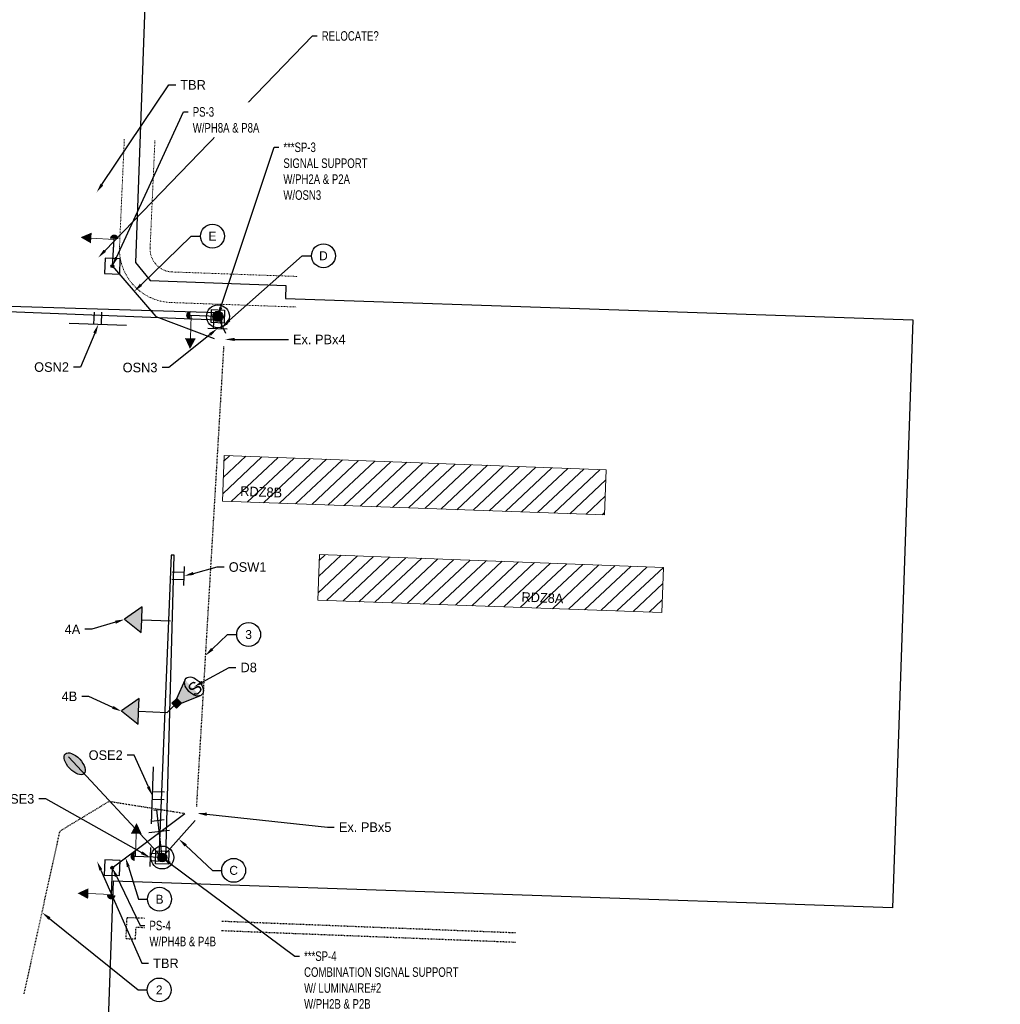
# Model space of a CAD drawing. Header units: feet. Extents: x 161116 to 161696, y 289780 to 291461.
# Tile 6 of 12: x 161489 to 161618, y 290574 to 290703. Entities that reach past the tile are written whole.
import ezdxf
from ezdxf import colors
from ezdxf.entities.mleader import LeaderData, LeaderLine
from ezdxf.enums import TextEntityAlignment as Align
from ezdxf.math import Vec2, Vec3

# ---------------------------------------------------------------- set-up
doc = ezdxf.new("R2010")
doc.units = ezdxf.units.FT
doc.header["$MEASUREMENT"] = 0
for name, pattern in [('constlimit', [0]), ('OhDOT_USTN1', [0.055, 0.014, -0.041]), ('OhDOT_USTN5', [0.11, 0.055, -0.055])]:
    doc.linetypes.add(name, pattern=pattern)
for name, color, linetype in [('LT_P_Luminaires', 2, 'Continuous'), ('RD_X_Wall', 60, 'OhDOT_USTN1'), ('RW_P_Const_Limits', 30, 'constlimit'), ('SC_Scratch20', 7, 'Continuous'), ('SG_P_Conduit', 1, 'Continuous'), ('SG_P_Detection', 24, 'Continuous'), ('SG_P_Foundation', 61, 'Continuous'), ('SG_P_Heads', 2, 'Continuous'), ('SG_P_Interconnect_Cable', 7, 'interconnectpr'), ('SG_P_Mast_Arm', 4, 'Continuous'), ('SG_P_Poles', 4, 'Continuous'), ('SG_P_Text', 7, 'Continuous'), ('SG_P_Text_Conduit', 7, 'Continuous'), ('SG_X_Conduit', 232, 'OhDOT_USTN5'), ('T-CONDUIT-TXT', 4, 'Continuous')]:
    doc.layers.add(name, color=color, linetype=linetype)
doc.layers.add('PV_X_Walk_DEMO', color=120, linetype='OhDOT_USTN5', lineweight=15)
doc.layers.add('SG_P_DetectionZone', color=12, linetype='Continuous', lineweight=13)
doc.styles.add('Slanted', font='font31.shx', dxfattribs={"height": 0.1})
doc.styles.add('Slanted-Normal', font='font31.shx', dxfattribs={"height": 0.1})
doc.styles.add('Slanted-Normal LS 0.50', font='font31.shx', dxfattribs={"height": 0.14})
doc.styles.get("Standard").update_dxf_attribs({"font": 'font31.shx'})
doc.linetypes.add('interconnectpr', pattern='A,1.95,-0.05,["TR",Slanted,S=1,R=0,X=0,Y=-0.06],-0.25,1.95', length=4.2)

# ---------------------------------------------------------------- blocks, each defined once
blk = doc.blocks.new('*U1113')
at = {"layer": 'SG_P_Heads', "flags": 128}
for points in [[(3.75, 1.59), (-3.75, 1.59)], [(-0.5, 1.59), (-0.5, 0)], [(0.5, 1.59), (0.5, 0)]]:
    blk.add_lwpolyline(points, dxfattribs=at)
blk = doc.blocks.new('*U1115')
at = {"layer": 'SG_P_Heads', "flags": 128}
for points in [[(1.25, 1.59), (-1.25, 1.59)], [(-0.5, 0), (-0.5, 1.59)], [(0.5, 1.59), (0.5, 0)]]:
    blk.add_lwpolyline(points, dxfattribs=at)
blk = doc.blocks.new('*U1229')
at = {"layer": 'SG_P_Poles'}
h = blk.add_hatch(color=256, dxfattribs=at)
h.dxf.hatch_style = 1
edge = h.paths.add_edge_path()
edge.add_arc((0, 0), 0.667, 0, 360)
at = {"layer": 'SG_P_Foundation'}
blk.add_circle((0, 0), 1.5, dxfattribs=at)
at = {"layer": 'SG_P_Mast_Arm', "flags": 128}
blk.add_lwpolyline([(0, -0.46), (51.67, -0.46), (51.67, -0.04), (51.67, -0.04), (0, 0.46)], close=True, dxfattribs=at)
at = {"layer": 'SG_P_Poles'}
blk.add_lwpolyline([(-0.85, 0.85), (0.85, 0.85), (0.85, -0.85), (-0.85, -0.85)], close=True, dxfattribs=at)
blk.add_circle((0, 0), 0.667, dxfattribs=at)
blk = doc.blocks.new('*U1089')
at = {"layer": 'SG_P_Poles'}
h = blk.add_hatch(color=256, dxfattribs=at)
h.dxf.hatch_style = 1
edge = h.paths.add_edge_path()
edge.add_arc((0, 0), 0.187, -89.2764, 90.7236)
edge.add_arc((0, 0), 0.187, 90.7236, 270.7236)
at = {"layer": 'SG_P_Foundation', "flags": 128}
blk.add_lwpolyline([(1, 1), (-1, 1), (-1, -1), (1, -1)], close=True, dxfattribs=at)
at = {"layer": 'SG_P_Poles'}
blk.add_circle((0, 0), 0.187, dxfattribs=at)
blk = doc.blocks.new('*U1097')
at = {"layer": 'SG_P_Heads', "linetype": 'Continuous', "lineweight": 13}
for p, q in [((0, 0), (3.5, 0)), ((3.5, 0), (3.5, -3))]:
    blk.add_line(p, q, dxfattribs=at)
at = {"layer": 'SG_P_Heads', "linetype": 'Continuous', "lineweight": 0, "extrusion": (0, 0, -1)}
blk.add_solid([(-4.2, -3), (-2.8, -3), (-3.5, -4.4)], dxfattribs=at)
blk = doc.blocks.new('*U1098')
at = {"layer": 'SG_P_Heads'}
h = blk.add_hatch(color=256, dxfattribs=at)
edge = h.paths.add_edge_path()
edge.add_line((3.6, 0.56), (3.6, -0.56))
edge.add_ellipse((3.6, 0), major_axis=(-0.396, 0.396), ratio=0.999919, start_angle=134.9979, end_angle=314.9975)
blk.add_line((0, 0), (3.6, 0), dxfattribs=at)
blk = doc.blocks.new('*U1103')
at = {"layer": 'SG_P_Heads'}
blk.add_hatch(color=256, dxfattribs=at).paths.add_polyline_path([(3.75, 0), (3.75, -1.69), (6, 0), (3.75, 1.69)])
at = {"layer": 'SG_P_Heads', "flags": 128}
blk.add_lwpolyline([(3.75, 0), (3.75, -1.69), (6, 0), (3.75, 1.69), (3.75, 0), (0, 0)], dxfattribs=at)
blk = doc.blocks.new('*U1090')
at = {"layer": 'SG_P_Detection'}
h = blk.add_hatch(color=256, dxfattribs=at)
edge = h.paths.add_edge_path()
edge.add_line((0.387, 0.12), (0.181, 0.037))
edge.add_line((0.181, 0.037), (0.181, -0.037))
edge.add_line((0.181, -0.037), (0.387, -0.12))
edge.add_ellipse((0.406, 0), major_axis=(0, -0.124), ratio=0.621318, start_angle=194.0157, end_angle=345.9652, ccw=False)
for p, q in [((0.181, 0.037), (0.387, 0.12)), ((0, 0), (0.106, 0)), ((0.181, -0.037), (0.387, -0.12))]:
    blk.add_line(p, q, dxfattribs=at)
at = {"layer": 'SG_P_Detection', "flags": 128}
blk.add_lwpolyline([(0.106, 0.037), (0.106, -0.037), (0.181, -0.037), (0.181, 0.037), (0.106, 0.037)], close=True, dxfattribs=at)
at = {"layer": 'SG_P_Detection'}
blk.add_ellipse((0.406, 0), major_axis=(0, -0.124), ratio=0.621318, dxfattribs=at)
at = {"layer": 'SG_P_Detection', "extrusion": (0, 0, -1)}
blk.add_solid([(-0.106, 0.037), (-0.106, -0.037), (-0.181, 0.037), (-0.181, -0.037)], dxfattribs=at)
at = {"layer": 'SG_P_Detection', "insert": (0.4, -0.023), "char_height": 0.14, "attachment_point": 5, "line_spacing_factor": 0.6, "style": 'Slanted-Normal LS 0.50'}
blk.add_mtext('\\FISO_FONTLEFT;S', dxfattribs=at)
blk = doc.blocks.new('_TagCircle')
at = {"color": 0, "linetype": 'ByBlock', "lineweight": -2, "transparency": 16777216}
blk.add_circle((0, 0), 0.125, dxfattribs=at)
at = {"layer": 'T-CONDUIT-TXT', "color": 0, "transparency": 16777216}
blk.add_attdef('TAGNUMBER', text='', height=0.09375, dxfattribs=at).set_placement((0, -0.046875), align=Align.CENTER)
blk = doc.blocks.new('*U1227')
at = {"layer": 'SG_P_Poles'}
h = blk.add_hatch(color=256, dxfattribs=at)
h.dxf.hatch_style = 1
edge = h.paths.add_edge_path()
edge.add_arc((0, 0), 0.583, 0, 360)
at = {"layer": 'SG_P_Foundation'}
blk.add_circle((0, 0), 1.5, dxfattribs=at)
at = {"layer": 'SG_P_Mast_Arm', "flags": 128}
blk.add_lwpolyline([(0, -0.46), (39.58, -0.4), (39.58, 0.02), (39.58, 0.02), (0, 0.46)], close=True, dxfattribs=at)
at = {"layer": 'SG_P_Poles'}
blk.add_lwpolyline([(-0.85, 0.85), (0.85, 0.85), (0.85, -0.85), (-0.85, -0.85)], close=True, dxfattribs=at)
blk.add_circle((0, 0), 0.583, dxfattribs=at)
blk = doc.blocks.new('*U1194')
at = {"layer": 'SG_P_Heads', "linetype": 'Continuous', "lineweight": 0}
h = blk.add_hatch(color=2, dxfattribs=at)
edge = h.paths.add_edge_path()
edge.add_ellipse((16.7802, 0), major_axis=(1.78, 0), ratio=0.5, start_angle=0, end_angle=360)
at = {"layer": 'SG_P_Heads', "color": 2, "linetype": 'Continuous', "lineweight": 13}
blk.add_line((0, 0), (18, 0), dxfattribs=at)
at = {"layer": 'SG_P_Heads'}
blk.add_ellipse((16.7802, 0), major_axis=(1.78, 0), ratio=0.5, dxfattribs=at)
blk = doc.blocks.new('SG_SSRADIO_P')
at = {"layer": 'SG_P_Interconnect_Cable', "color": 21, "linetype": 'Continuous', "lineweight": 30}
for p, q in [((0.19, -0.075), (0.19, 0.075)), ((0, 0), (0.35, 0)), ((0.27, -0.045), (0.27, 0.045)), ((0.35, 0.02), (0.35, -0.02))]:
    blk.add_line(p, q, dxfattribs=at)

msp = doc.modelspace()

# ---------------------------------------------------------------- hatches: boundary and pattern name
at = {"layer": 'SG_P_DetectionZone', "transparency": 33554585}
h = msp.add_hatch(dxfattribs=at)
h.set_pattern_fill('ANSI31', color=247, scale=12, angle=-1.7839)
h.set_pattern_definition([(43.21607844, (-1384803.8527, 53169.8442), (-1.0271274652, 1.0931647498), [])])
h.paths.add_polyline_path([(161566.18, 290644.38), (161516.18, 290646.26), (161516, 290640.26), (161565.97, 290638.47)])
h = msp.add_hatch(dxfattribs=at)
h.set_pattern_fill('ANSI31', color=247, scale=12, angle=-1.7839)
h.set_pattern_definition([(43.21607844, (-1384791.3721, 53156.8882), (-1.0271274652, 1.0931647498), [])])
h.paths.add_polyline_path([(161573.67, 290631.61), (161528.66, 290633.3), (161528.48, 290627.31), (161573.45, 290625.69)])

# ---------------------------------------------------------------- linework, layer by layer
at = {"layer": 'PV_X_Walk_DEMO', "elevation": 997.11}
for points in [[(161503.16, 290687.66), (161502.53, 290673.58, 0.416802), (161509.27, 290666.27), (161525.68, 290665.68)], [(161507.16, 290687.48), (161506.53, 290673.4, 0.416802), (161509.42, 290670.27), (161525.82, 290669.68)]]:
    msp.add_lwpolyline(points, format="xyb", dxfattribs=at)
at = {"layer": 'RD_X_Wall'}
msp.add_line((161503.39, 290583.04, 996.48), (161504.62, 290582.98, 996.48), dxfattribs=at)
at = {"layer": 'RD_X_Wall', "elevation": 996.48, "flags": 128}
for points in [[(161503.39, 290583.04), (161503.52, 290585.81), (161554.36, 290583.81)], [(161504.62, 290582.98), (161504.69, 290584.53), (161554.31, 290582.57)]]:
    msp.add_lwpolyline(points, dxfattribs=at)
at = {"layer": 'RW_P_Const_Limits', "flags": 128}
msp.add_lwpolyline([(161432.18, 290770.18), (161438.65, 290948.81), (161434.81, 290952.98), (161338.52, 290956.95), (161341.61, 291031.88), (161441.53, 291027.77), (161445.18, 291128.3), (161521.1, 291125.55), (161517.41, 291023.63), (161617.73, 291019.46), (161614.66, 290945.52), (161518.74, 290949.51), (161514.59, 290945.69), (161508.12, 290767.43), (161504.64, 290671.49), (161506.56, 290669.16), (161524.3, 290668.49), (161524.24, 290666.81), (161606.29, 290663.99), (161603.65, 290587.04), (161501.7, 290590.54), (161498.11, 290491.45), (161422.16, 290494.2), (161425.78, 290594.14), (161320.85, 290597.71), (161323.43, 290673.64), (161424.55, 290670.22), (161428.69, 290674.1), (161432.17, 290770.18)], dxfattribs=at)
at = {"layer": 'SG_P_Conduit', "flags": 128}
for points, elevation in [([(161501.6, 290671.02), (161507.3, 290664.42), (161514.91, 290661.57)], 1993.06), ([(161516.43, 290662.22), (161515.4, 290664.46)], 996.34), ([(161501.57, 290592.31), (161511.06, 290599.42)], 996.3)]:
    msp.add_lwpolyline(points, dxfattribs=dict(at, elevation=elevation))
msp.add_lwpolyline([(161508.12, 290593.64), (161512.44, 290598.5)], dxfattribs=at)
at = {"layer": 'SG_P_DetectionZone', "elevation": 996.48, "flags": 128}
for points in [[(161516, 290640.26), (161516.22, 290646.26), (161566.18, 290644.38), (161565.97, 290638.47)], [(161528.48, 290627.31), (161528.7, 290633.3), (161573.67, 290631.61), (161573.45, 290625.69)]]:
    msp.add_lwpolyline(points, close=True, dxfattribs=at)
at = {"layer": 'SG_X_Conduit', "elevation": 996.48, "flags": 128}
for points in [[(161516.15, 290660.53), (161512.58, 290600.27)], [(161490.05, 290575.79), (161494.75, 290597.11), (161501.17, 290601), (161511.06, 290599.42)]]:
    msp.add_lwpolyline(points, dxfattribs=at)

# ---------------------------------------------------------------- block references
at = {"layer": 'LT_P_Luminaires', "rotation": 133.0309712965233}
msp.add_blockref('*U1194', (161508.12, 290593.64, -994.43), dxfattribs=at)
at = {"layer": 'SG_P_Detection', "xscale": 12, "yscale": 12, "zscale": 12, "rotation": 44.13802022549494}
msp.add_blockref('*U1090', (161508.77, 290612.63, 996.48), dxfattribs=at)
at = {"layer": 'SG_P_Heads', "xscale": -1}
for name, p, rotation in [('*U1097', (161501.6, 290671.02, 996.57), 266.1622709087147), ('*U1098', (161501.6, 290671.02, 996.57), 266.1622709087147), ('*U1098', (161515.4, 290664.46), 357.9913017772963), ('*U1097', (161515.4, 290664.46), 357.9913017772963)]:
    msp.add_blockref(name, p, dxfattribs=dict(at, rotation=rotation))
at = {"layer": 'SG_P_Heads'}
for name, p, rotation in [('*U1113', (161499.74, 290665.01), 177.9913017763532), ('*U1115', (161515.4, 290664.46), 177.991301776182), ('*U1115', (161509.39, 290630.54, 996.48), 268.0000000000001), ('*U1103', (161509.19, 290624.62, 996.48), 177.8453454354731), ('*U1103', (161508.77, 290612.63, 996.48), 177.8453454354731), ('*U1113', (161508.4, 290601.72), 87.93781179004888), ('*U1097', (161508.12, 290593.64), 178.06700836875), ('*U1098', (161508.12, 290593.64), 178.06700836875), ('*U1115', (161508.12, 290593.64), 87.93781178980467), ('*U1097', (161501.57, 290592.31, 1991.73), 267.996506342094), ('*U1098', (161501.57, 290592.31, 1991.73), 267.996506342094)]:
    msp.add_blockref(name, p, dxfattribs=dict(at, rotation=rotation))
at = {"layer": 'SG_P_Interconnect_Cable', "color": 21, "linetype": 'Continuous', "lineweight": 30, "xscale": 18, "yscale": 18, "zscale": 18, "rotation": 96.61803457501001}
msp.add_blockref('SG_SSRADIO_P', (161508.12, 290593.64), dxfattribs=at)
at = {"layer": 'SG_P_Poles'}
for name, p, rotation in [('*U1089', (161501.6, 290671.02, 996.57), 177.9861447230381), ('*U1229', (161515.4, 290664.46), 178.2662387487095), ('*U1227', (161508.12, 290593.64), 88.30738927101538), ('*U1089', (161501.57, 290592.31, 1991.73), 177.7422758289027)]:
    msp.add_blockref(name, p, dxfattribs=dict(at, rotation=rotation))

# ---------------------------------------------------------------- texts
at = {"layer": 'SG_P_DetectionZone', "style": 'Slanted-Normal'}
for s, p in [('RDZ8B', (161518.3, 290640.98, 996.48)), ('RDZ8A', (161555.08, 290627.13, 996.48))]:
    msp.add_text(s, height=1.25, rotation=357.6357, dxfattribs=at).set_placement(p)

# ---------------------------------------------------------------- leaders
at = {"layer": 'SG_P_Text'}
ml = msp.add_multileader_mtext('Standard', dxfattribs=at)
ml.set_content('OSN2', color=256, style='Slanted-Normal')
ml.set_leader_properties(color=256, linetype='ByLayer', lineweight=-1)
ml.build(insert=Vec2(0, 0))
ml.multileader.update_dxf_attribs({"dogleg_length": 0.09, "arrow_head_size": 1.25, "scale": 10})
ctx = ml.context
ctx.base_point, ctx.scale, ctx.char_height, ctx.arrow_head_size, ctx.landing_gap_size, ctx.plane_origin = Vec3(161490.79, 290657.82, 1992.99), 10, 1.25, 1.25, 0.6, Vec3(161415.81, 290701.88, 1992.99)
ctx.text_align_type = 2
notes = []
notes.append((ctx, [(1, (1, 1, 0), (161497.42, 290657.82, 1992.99), (-1, 0), 0.9, [(0, [(161499.77, 290663.42, 1992.99)], 0, [])])]))
ctx.mtext.insert, ctx.mtext.alignment, ctx.mtext.flow_direction = Vec3(161495.92, 290658.45, 1992.99), 3, 5
ml = msp.add_multileader_mtext('Standard', dxfattribs=at)
ml.set_content('OSN3', color=256, style='Slanted-Normal')
ml.set_leader_properties(color=256, linetype='ByLayer', lineweight=-1)
ml.build(insert=Vec2(0, 0))
ml.multileader.update_dxf_attribs({"dogleg_length": 0.09, "arrow_head_size": 1.25, "scale": 10})
ctx = ml.context
ctx.base_point, ctx.scale, ctx.char_height, ctx.arrow_head_size, ctx.landing_gap_size, ctx.plane_origin = Vec3(161502.32, 290657.76, 1992.99), 10, 1.25, 1.25, 0.6, Vec3(161421.4, 290701.68, 1992.99)
ctx.text_align_type = 2
notes.append((ctx, [(1, (1, 1, 0), (161508.99, 290657.76, 1992.99), (-1, 0), 0.9, [(0, [(161515.34, 290662.87, 1992.99)], 0, [])])]))
ctx.mtext.insert, ctx.mtext.alignment, ctx.mtext.flow_direction = Vec3(161507.49, 290658.39, 1992.99), 3, 5
ml = msp.add_multileader_mtext('Standard', dxfattribs=at)
ml.set_content('Ex. PBx4', color=256, style='Slanted-Normal')
ml.set_leader_properties(color=256, linetype='ByLayer', lineweight=-1)
ml.build(insert=Vec2(0, 0))
ml.multileader.update_dxf_attribs({"dogleg_length": 0.09, "arrow_head_size": 1.25, "scale": 10})
ctx = ml.context
ctx.base_point, ctx.scale, ctx.char_height, ctx.arrow_head_size, ctx.landing_gap_size, ctx.plane_origin = Vec3(161524.62, 290661.44, 996.48), 10, 1.25, 1.25, 0.6, Vec3(161359.72, 290686.75, 996.48)
notes.append((ctx, [(0, (1, 1, 0), (161523.72, 290661.44, 996.48), (1, 0), 0.9, [(0, [(161516.33, 290661.44, 996.48)], 0, [])])]))
ctx.mtext.insert, ctx.mtext.flow_direction = Vec3(161525.22, 290662.06, 996.48), 5
ml = msp.add_multileader_mtext('Standard', dxfattribs=at)
ml.set_content('OSW1', color=256, style='Slanted-Normal')
ml.set_leader_properties(color=256, linetype='ByLayer', lineweight=-1)
ml.build(insert=Vec2(0, 0))
ml.multileader.update_dxf_attribs({"dogleg_length": 0.09, "arrow_head_size": 1.25, "scale": 10})
ctx = ml.context
ctx.base_point, ctx.scale, ctx.char_height, ctx.arrow_head_size, ctx.landing_gap_size, ctx.plane_origin = Vec3(161516.22, 290631.66, 996.48), 10, 1.25, 1.25, 0.6, Vec3(161437.36, 290666.22, 996.48)
notes.append((ctx, [(0, (1, 1, 0), (161515.32, 290631.66, 996.48), (1, 0), 0.9, [(0, [(161510.98, 290630.49, 996.48)], 0, [])])]))
ctx.mtext.insert, ctx.mtext.flow_direction = Vec3(161516.82, 290632.28, 996.48), 5
ml = msp.add_multileader_mtext('Standard', dxfattribs=at)
ml.set_content('4A', color=256, style='Slanted-Normal')
ml.set_leader_properties(color=256, linetype='ByLayer', lineweight=-1)
ml.build(insert=Vec2(0, 0))
ml.multileader.update_dxf_attribs({"dogleg_length": 0.09, "arrow_head_size": 1.25, "scale": 10})
ctx = ml.context
ctx.base_point, ctx.scale, ctx.char_height, ctx.arrow_head_size, ctx.landing_gap_size, ctx.plane_origin = Vec3(161494.93, 290623.51, 1992.97), 10, 1.25, 1.25, 0.6, Vec3(161418.56, 290663.82, 1992.97)
ctx.text_align_type = 2
notes.append((ctx, [(1, (1, 1, 0), (161498.9, 290623.51, 1992.97), (-1, 0), 0.9, [(0, [(161503.19, 290624.8, 1992.97)], 0, [])])]))
ctx.mtext.insert, ctx.mtext.alignment, ctx.mtext.flow_direction = Vec3(161497.4, 290624.13, 1992.97), 3, 5
ml = msp.add_multileader_mtext('Standard', dxfattribs=at)
ml.set_content('D8', color=256, style='Slanted-Normal')
ml.set_leader_properties(color=256, linetype='ByLayer', lineweight=-1)
ml.build(insert=Vec2(0, 0))
ml.multileader.update_dxf_attribs({"dogleg_length": 0.09, "arrow_head_size": 1.25, "scale": 10})
ctx = ml.context
ctx.base_point, ctx.scale, ctx.char_height, ctx.arrow_head_size, ctx.landing_gap_size, ctx.plane_origin = Vec3(161517.76, 290618.51, 1992.97), 10, 1.25, 1.25, 0.6, Vec3(161427.64, 290654.99, 1992.97)
notes.append((ctx, [(0, (1, 1, 0), (161516.86, 290618.51, 1992.97), (1, 0), 0.9, [(0, [(161512.26, 290615.97, 1992.97)], 0, [])])]))
ctx.mtext.insert, ctx.mtext.flow_direction = Vec3(161518.36, 290619.14, 1992.97), 5
ml = msp.add_multileader_mtext('Standard', dxfattribs=at)
ml.set_content('4B', color=256, style='Slanted-Normal')
ml.set_leader_properties(color=256, linetype='ByLayer', lineweight=-1)
ml.build(insert=Vec2(0, 0))
ml.multileader.update_dxf_attribs({"dogleg_length": 0.09, "arrow_head_size": 1.25, "scale": 10})
ctx = ml.context
ctx.base_point, ctx.scale, ctx.char_height, ctx.arrow_head_size, ctx.landing_gap_size, ctx.plane_origin = Vec3(161494.34, 290614.73, 2987.59), 10, 1.25, 1.25, 0.6, Vec3(161418.16, 290651.78, 2987.59)
ctx.text_align_type = 2
notes.append((ctx, [(1, (1, 1, 0), (161498.5, 290614.73, 2987.59), (-1, 0), 0.9, [(0, [(161502.79, 290612.77, 2987.59)], 0, [])])]))
ctx.mtext.insert, ctx.mtext.alignment, ctx.mtext.flow_direction = Vec3(161497, 290615.36, 2987.59), 3, 5
ml = msp.add_multileader_mtext('Standard', dxfattribs=at)
ml.set_content('OSE2', color=256, style='Slanted-Normal')
ml.set_leader_properties(color=256, linetype='ByLayer', lineweight=-1)
ml.build(insert=Vec2(0, 0))
ml.multileader.update_dxf_attribs({"dogleg_length": 0.09, "arrow_head_size": 1.25, "scale": 10})
ctx = ml.context
ctx.base_point, ctx.scale, ctx.char_height, ctx.arrow_head_size, ctx.landing_gap_size, ctx.plane_origin = Vec3(161497.88, 290607.05, 996.48), 10, 1.25, 1.25, 0.6, Vec3(161422.13, 290638.07, 996.48)
ctx.text_align_type = 2
notes.append((ctx, [(1, (1, 1, 0), (161504.45, 290607.05, 996.48), (-1, 0), 0.9, [(0, [(161506.81, 290601.74, 996.48)], 0, [])])]))
ctx.mtext.insert, ctx.mtext.alignment, ctx.mtext.flow_direction = Vec3(161502.95, 290607.67, 996.48), 3, 5
ml = msp.add_multileader_mtext('Standard', dxfattribs=at)
ml.set_content('OSE3', color=256, style='Slanted-Normal')
ml.set_leader_properties(color=256, linetype='ByLayer', lineweight=-1)
ml.build(insert=Vec2(0, 0))
ml.multileader.update_dxf_attribs({"dogleg_length": 0.09, "arrow_head_size": 1.25, "scale": 10})
ctx = ml.context
ctx.base_point, ctx.scale, ctx.char_height, ctx.arrow_head_size, ctx.landing_gap_size, ctx.plane_origin = Vec3(161486.28, 290601.32, 996.48), 10, 1.25, 1.25, 0.6, Vec3(161421.92, 290632.49, 996.48)
ctx.text_align_type = 2
notes.append((ctx, [(1, (1, 1, 0), (161492.88, 290601.32, 996.48), (-1, 0), 0.9, [(0, [(161506.53, 290593.65, 996.48)], 0, [])])]))
ctx.mtext.insert, ctx.mtext.alignment, ctx.mtext.flow_direction = Vec3(161491.38, 290601.94, 996.48), 3, 5
ml = msp.add_multileader_mtext('Standard', dxfattribs=at)
ml.set_content('Ex. PBx5', color=256, style='Slanted-Normal')
ml.set_leader_properties(color=256, linetype='ByLayer', lineweight=-1)
ml.build(insert=Vec2(0, 0))
ml.multileader.update_dxf_attribs({"dogleg_length": 0.09, "arrow_head_size": 1.25, "scale": 10})
ctx = ml.context
ctx.base_point, ctx.scale, ctx.char_height, ctx.arrow_head_size, ctx.landing_gap_size, ctx.plane_origin = Vec3(161530.62, 290597.62, 996.48), 10, 1.25, 1.25, 0.6, Vec3(161358.91, 290616, 996.48)
notes.append((ctx, [(0, (1, 1, 0), (161529.72, 290597.62, 996.48), (1, 0), 0.9, [(0, [(161512.69, 290599.43, 996.48)], 0, [])])]))
ctx.mtext.insert, ctx.mtext.flow_direction = Vec3(161531.22, 290598.24, 996.48), 5
at = {"layer": 'SG_P_Text_Conduit'}
ml = msp.add_multileader_mtext('Standard', dxfattribs=at)
ml.set_content('TBR', color=256, style='Slanted-Normal')
ml.set_leader_properties(color=256, linetype='ByLayer', lineweight=-1)
ml.build(insert=Vec2(0, 0))
ml.multileader.update_dxf_attribs({"dogleg_length": 0.09, "arrow_head_size": 1.25, "scale": 10})
ctx = ml.context
ctx.base_point, ctx.scale, ctx.char_height, ctx.arrow_head_size, ctx.landing_gap_size, ctx.plane_origin = Vec3(161509.88, 290694.76, 995.81), 10, 1.25, 1.25, 0.6, Vec3(161420.44, 290716.96, 995.81)
notes.append((ctx, [(0, (1, 1, 0), (161508.98, 290694.76, 995.81), (1, 0), 0.9, [(0, [(161499.54, 290680.68, 995.81)], 0, [])])]))
ctx.mtext.insert, ctx.mtext.flow_direction = Vec3(161510.48, 290695.38, 995.81), 5
ml = msp.add_multileader_block('Standard', dxfattribs=at)
ml.set_content('_TagCircle', color=256, scale=12.5)
ml.set_attribute('TAGNUMBER', 'E', width=0)
ml.set_leader_properties(color=256, linetype='ByLayer', lineweight=-1)
ml.build(insert=Vec2(0, 0))
ml.multileader.update_dxf_attribs({"has_text_frame": 1, "dogleg_length": 0.12, "arrow_head_size": 1.25, "scale": 10})
ctx = ml.context
ctx.base_point, ctx.scale, ctx.char_height, ctx.arrow_head_size, ctx.landing_gap_size, ctx.plane_origin = Vec3(161513.12, 290674.96, 996.48), 10, 1.25, 1.25, 1.25, Vec3(161331.04, 290626.02, 996.48)
notes.append((ctx, [(1, (1, 1, 0), (161511.92, 290674.96, 996.48), (1, 0), 1.2, [(0, [(161504.45, 290667.72, 996.48)], 0, [])])]))
ctx.block.insert = Vec3(161514.68, 290674.96, 996.48)
ml = msp.add_multileader_block('Standard', dxfattribs=at)
ml.set_content('_TagCircle', color=256, scale=12.5)
ml.set_attribute('TAGNUMBER', 'D', width=0)
ml.set_leader_properties(color=256, linetype='ByLayer', lineweight=-1)
ml.build(insert=Vec2(0, 0))
ml.multileader.update_dxf_attribs({"has_text_frame": 1, "dogleg_length": 0.12, "arrow_head_size": 1.25, "scale": 10})
ctx = ml.context
ctx.base_point, ctx.scale, ctx.char_height, ctx.arrow_head_size, ctx.landing_gap_size, ctx.plane_origin = Vec3(161527.63, 290672.39, 996.34), 10, 1.25, 1.25, 1.25, Vec3(161324.31, 290624.93, 996.34)
notes.append((ctx, [(1, (1, 1, 0), (161526.43, 290672.39, 996.34), (1, 0), 1.2, [(0, [(161515.96, 290663.12, 996.34)], 0, [])])]))
ctx.block.insert = Vec3(161529.2, 290672.39, 996.34)
ml = msp.add_multileader_block('Standard', dxfattribs=at)
ml.set_content('_TagCircle', color=256, scale=12.5)
ml.set_attribute('TAGNUMBER', '3', width=0)
ml.set_leader_properties(color=256, linetype='ByLayer', lineweight=-1)
ml.build(insert=Vec2(0, 0))
ml.multileader.update_dxf_attribs({"has_text_frame": 1, "dogleg_length": 0.12, "arrow_head_size": 1.25, "scale": 10})
ctx = ml.context
ctx.base_point, ctx.scale, ctx.char_height, ctx.arrow_head_size, ctx.landing_gap_size, ctx.plane_origin = Vec3(161517.86, 290622.82, 996.48), 10, 1.25, 1.25, 1.25, Vec3(161337.79, 290579.25, 996.48)
notes.append((ctx, [(1, (1, 1, 0), (161516.66, 290622.82, 996.48), (1, 0), 1.2, [(0, [(161513.75, 290620.05, 996.48)], 0, [])])]))
ctx.block.insert = Vec3(161519.42, 290622.82, 996.48)
ml = msp.add_multileader_block('Standard', dxfattribs=at)
ml.set_content('_TagCircle', color=256, scale=12.5)
ml.set_attribute('TAGNUMBER', 'C', width=0)
ml.set_leader_properties(color=256, linetype='ByLayer', lineweight=-1)
ml.build(insert=Vec2(0, 0))
ml.multileader.update_dxf_attribs({"has_text_frame": 1, "dogleg_length": 0.12, "arrow_head_size": 1.25, "scale": 10})
ctx = ml.context
ctx.base_point, ctx.scale, ctx.char_height, ctx.arrow_head_size, ctx.landing_gap_size, ctx.plane_origin = Vec3(161515.9, 290591.96, 1990.91), 10, 1.25, 1.25, 1.25, Vec3(161334.31, 290555.95, 1990.91)
notes.append((ctx, [(1, (1, 1, 0), (161514.7, 290591.96, 1990.91), (1, 0), 1.2, [(0, [(161510.28, 290596.07, 1990.91)], 0, [])])]))
ctx.block.insert = Vec3(161517.46, 290591.96, 1990.91)
ml = msp.add_multileader_mtext('Standard', dxfattribs=at)
ml.set_content('TBR', color=256, style='Slanted-Normal')
ml.set_leader_properties(color=256, linetype='ByLayer', lineweight=-1)
ml.build(insert=Vec2(0, 0))
ml.multileader.update_dxf_attribs({"dogleg_length": 0.09, "arrow_head_size": 1.25, "scale": 10})
ctx = ml.context
ctx.base_point, ctx.scale, ctx.char_height, ctx.arrow_head_size, ctx.landing_gap_size, ctx.plane_origin = Vec3(161506.33, 290579.8, 993.72), 10, 1.25, 1.25, 0.6, Vec3(161420.49, 290629.42, 993.72)
notes.append((ctx, [(0, (1, 1, 0), (161505.43, 290579.8, 993.72), (1, 0), 0.9, [(0, [(161499.59, 290593.15, 993.72)], 0, [])])]))
ctx.mtext.insert, ctx.mtext.flow_direction = Vec3(161506.93, 290580.42, 993.72), 5
ml = msp.add_multileader_block('Standard', dxfattribs=at)
ml.set_content('_TagCircle', color=256, scale=12.5)
ml.set_attribute('TAGNUMBER', 'B', width=0)
ml.set_leader_properties(color=256, linetype='ByLayer', lineweight=-1)
ml.build(insert=Vec2(0, 0))
ml.multileader.update_dxf_attribs({"has_text_frame": 1, "dogleg_length": 0.12, "arrow_head_size": 1.25, "scale": 10})
ctx = ml.context
ctx.base_point, ctx.scale, ctx.char_height, ctx.arrow_head_size, ctx.landing_gap_size, ctx.plane_origin = Vec3(161506.21, 290588.18, 996.3), 10, 1.25, 1.25, 1.25, Vec3(161321.71, 290557.41, 996.3)
notes.append((ctx, [(1, (1, 1, 0), (161505.01, 290588.18, 996.3), (1, 0), 1.2, [(0, [(161503.32, 290593.62, 996.3)], 0, [])])]))
ctx.block.insert = Vec3(161507.77, 290588.18, 996.3)
ml = msp.add_multileader_block('Standard', dxfattribs=at)
ml.set_content('_TagCircle', color=256, scale=12.5)
ml.set_attribute('TAGNUMBER', '2', width=0)
ml.set_leader_properties(color=256, linetype='ByLayer', lineweight=-1)
ml.build(insert=Vec2(0, 0))
ml.multileader.update_dxf_attribs({"has_text_frame": 1, "dogleg_length": 0.12, "arrow_head_size": 1.25, "scale": 10})
ctx = ml.context
ctx.base_point, ctx.scale, ctx.char_height, ctx.arrow_head_size, ctx.landing_gap_size, ctx.plane_origin = Vec3(161506.16, 290576.31, 996.48), 10, 1.25, 1.25, 1.25, Vec3(161320.94, 290553.44, 996.48)
notes.append((ctx, [(1, (1, 1, 0), (161504.96, 290576.31, 996.48), (1, 0), 1.2, [(0, [(161492.4, 290586.45, 996.48)], 0, [])])]))
ctx.block.insert = Vec3(161507.72, 290576.31, 996.48)
for ctx, leaders in notes:
    for number, flags, end, landing, length, lines in leaders:
        leader = LeaderData()
        leader.index, (leader.has_last_leader_line, leader.has_dogleg_vector, leader.attachment_direction) = number, flags
        leader.last_leader_point, leader.dogleg_vector, leader.dogleg_length = Vec3(end), Vec3(landing), length
        for number, points, colour, breaks in lines:
            line = LeaderLine()
            line.index, line.vertices, line.color, line.breaks = number, Vec3.list(points), colors.encode_raw_color(colour), breaks
            leader.lines.append(line)
        ctx.leaders.append(leader)

# ---------------------------------------------------------------- next in the draw order: leaders
at = {"layer": 'SC_Scratch20'}
ml = msp.add_multileader_mtext('Standard', dxfattribs=at)
ml.set_content('{\\W0.75;RELOCATE?}', color=256, style='Slanted-Normal')
ml.set_leader_properties(color=256, linetype='ByLayer', lineweight=-1)
ml.build(insert=Vec2(0, 0))
ml.multileader.update_dxf_attribs({"has_text_frame": 1, "dogleg_length": 0.06, "arrow_head_size": 1.25, "scale": 10})
ctx = ml.context
ctx.base_point, ctx.scale, ctx.char_height, ctx.arrow_head_size, ctx.landing_gap_size, ctx.plane_origin = Vec3(161528.38, 290701.16, 996.48), 10, 1.25, 1.25, 0.6, Vec3(161409.29, 290694.76, 996.48)
notes = []
notes.append((ctx, [(0, (1, 1, 0), (161527.78, 290701.16, 996.48), (1, 0), 0.6, [(0, [(161499.74, 290672.14, 996.48)], 0, [])])]))
ctx.mtext.insert, ctx.mtext.flow_direction = Vec3(161528.98, 290701.78, 996.48), 5
ctx.mtext.has_bg_fill, ctx.mtext.bg_color, ctx.mtext.bg_scale_factor, ctx.mtext.bg_transparency, ctx.mtext.use_window_bg_color = 1, -1027028792, 1.5, 0, 1
at = {"layer": 'SG_P_Text'}
ml = msp.add_multileader_mtext('Standard', dxfattribs=at)
ml.set_content('{\\W0.75;***SP-4\\PCOMBINATION SIGNAL SUPPORT\\PW/ LUMINAIRE#2\\PW/PH2B & P2B\\PW/INTERCONNECT RADIO\\PW/OSE3}', color=256, style='Slanted-Normal')
ml.set_leader_properties(color=256, linetype='ByLayer', lineweight=-1)
ml.build(insert=Vec2(0, 0))
ml.multileader.update_dxf_attribs({"has_text_frame": 1, "dogleg_length": 0.06, "arrow_head_size": 1.25, "scale": 10})
ctx = ml.context
ctx.base_point, ctx.scale, ctx.char_height, ctx.arrow_head_size, ctx.landing_gap_size, ctx.plane_origin = Vec3(161526.07, 290580.73, 996.29), 10, 1.25, 1.25, 0.6, Vec3(161422.95, 290624.4, 996.29)
notes.append((ctx, [(0, (1, 1, 0), (161525.47, 290580.73, 996.29), (1, 0), 0.6, [(0, [(161508.12, 290593.64, 996.29)], 0, [])])]))
ctx.mtext.insert, ctx.mtext.flow_direction = Vec3(161526.67, 290581.36, 996.29), 5
ctx.mtext.has_bg_fill, ctx.mtext.bg_color, ctx.mtext.bg_scale_factor, ctx.mtext.bg_transparency, ctx.mtext.use_window_bg_color = 1, -1027028792, 1.5, 0, 1
for ctx, leaders in notes:
    for number, flags, end, landing, length, lines in leaders:
        leader = LeaderData()
        leader.index, (leader.has_last_leader_line, leader.has_dogleg_vector, leader.attachment_direction) = number, flags
        leader.last_leader_point, leader.dogleg_vector, leader.dogleg_length = Vec3(end), Vec3(landing), length
        for number, points, colour, breaks in lines:
            line = LeaderLine()
            line.index, line.vertices, line.color, line.breaks = number, Vec3.list(points), colors.encode_raw_color(colour), breaks
            leader.lines.append(line)
        ctx.leaders.append(leader)

# ---------------------------------------------------------------- next in the draw order: leaders
ml = msp.add_multileader_mtext('Standard', dxfattribs=at)
ml.set_content('{\\W0.75;***SP-3\\PSIGNAL SUPPORT\\PW/PH2A & P2A\\PW/OSN3}', color=256, style='Slanted-Normal')
ml.set_leader_properties(color=256, linetype='ByLayer', lineweight=-1)
ml.build(insert=Vec2(0, 0))
ml.multileader.update_dxf_attribs({"has_text_frame": 1, "dogleg_length": 0.06, "arrow_head_size": 1.25, "scale": 10})
ctx = ml.context
ctx.base_point, ctx.scale, ctx.char_height, ctx.arrow_head_size, ctx.landing_gap_size, ctx.plane_origin = Vec3(161523.36, 290686.58, 996.48), 10, 1.25, 1.25, 0.6, Vec3(161424.95, 290687.08, 996.48)
notes = []
notes.append((ctx, [(0, (1, 1, 0), (161522.76, 290686.58, 996.48), (1, 0), 0.6, [(0, [(161515.4, 290664.46, 996.48)], 0, [])])]))
ctx.mtext.insert, ctx.mtext.flow_direction = Vec3(161523.96, 290687.21, 996.48), 5
ctx.mtext.has_bg_fill, ctx.mtext.bg_color, ctx.mtext.bg_scale_factor, ctx.mtext.bg_transparency, ctx.mtext.use_window_bg_color = 1, -1027028792, 1.5, 0, 1
ml = msp.add_multileader_mtext('Standard', dxfattribs=at)
ml.set_content('{\\W0.75;PS-4\\PW/PH4B & P4B}', color=256, style='Slanted-Normal')
ml.set_leader_properties(color=256, linetype='ByLayer', lineweight=-1)
ml.build(insert=Vec2(0, 0))
ml.multileader.update_dxf_attribs({"has_text_frame": 1, "dogleg_length": 0.06, "arrow_head_size": 1.25, "scale": 10})
ctx = ml.context
ctx.base_point, ctx.scale, ctx.char_height, ctx.arrow_head_size, ctx.landing_gap_size, ctx.plane_origin = Vec3(161505.85, 290584.74, 996.04), 10, 1.25, 1.25, 0.6, Vec3(161412.17, 290601.9, 996.04)
notes.append((ctx, [(0, (1, 1, 0), (161505.25, 290584.74, 996.04), (1, 0), 0.6, [(0, [(161501.57, 290592.31, 996.04)], 0, [])])]))
ctx.mtext.insert, ctx.mtext.flow_direction = Vec3(161506.45, 290585.36, 996.04), 5
ctx.mtext.has_bg_fill, ctx.mtext.bg_color, ctx.mtext.bg_scale_factor, ctx.mtext.bg_transparency, ctx.mtext.use_window_bg_color = 1, -1027028792, 1.5, 0, 1
for ctx, leaders in notes:
    for number, flags, end, landing, length, lines in leaders:
        leader = LeaderData()
        leader.index, (leader.has_last_leader_line, leader.has_dogleg_vector, leader.attachment_direction) = number, flags
        leader.last_leader_point, leader.dogleg_vector, leader.dogleg_length = Vec3(end), Vec3(landing), length
        for number, points, colour, breaks in lines:
            line = LeaderLine()
            line.index, line.vertices, line.color, line.breaks = number, Vec3.list(points), colors.encode_raw_color(colour), breaks
            leader.lines.append(line)
        ctx.leaders.append(leader)

# ---------------------------------------------------------------- next in the draw order: leaders
ml = msp.add_multileader_mtext('Standard', dxfattribs=at)
ml.set_content('{\\W0.75;PS-3\\PW/PH8A & P8A}', color=256, style='Slanted-Normal')
ml.set_leader_properties(color=256, linetype='ByLayer', lineweight=-1)
ml.build(insert=Vec2(0, 0))
ml.multileader.update_dxf_attribs({"has_text_frame": 1, "dogleg_length": 0.06, "arrow_head_size": 1.25, "scale": 10})
ctx = ml.context
ctx.base_point, ctx.scale, ctx.char_height, ctx.arrow_head_size, ctx.landing_gap_size, ctx.plane_origin = Vec3(161511.51, 290691.22, 1993.06), 10, 1.25, 1.25, 0.6, Vec3(161420.95, 290701.35, 1993.06)
notes = []
notes.append((ctx, [(0, (1, 1, 0), (161510.91, 290691.22, 1993.06), (1, 0), 0.6, [(0, [(161501.6, 290671.02, 1993.06)], 0, [])])]))
ctx.mtext.insert, ctx.mtext.flow_direction = Vec3(161512.11, 290691.84, 1993.06), 5
ctx.mtext.has_bg_fill, ctx.mtext.bg_color, ctx.mtext.bg_scale_factor, ctx.mtext.bg_transparency, ctx.mtext.use_window_bg_color = 1, -1027028792, 1.5, 0, 1
for ctx, leaders in notes:
    for number, flags, end, landing, length, lines in leaders:
        leader = LeaderData()
        leader.index, (leader.has_last_leader_line, leader.has_dogleg_vector, leader.attachment_direction) = number, flags
        leader.last_leader_point, leader.dogleg_vector, leader.dogleg_length = Vec3(end), Vec3(landing), length
        for number, points, colour, breaks in lines:
            line = LeaderLine()
            line.index, line.vertices, line.color, line.breaks = number, Vec3.list(points), colors.encode_raw_color(colour), breaks
            leader.lines.append(line)
        ctx.leaders.append(leader)

doc.saveas('drawing.dxf')
